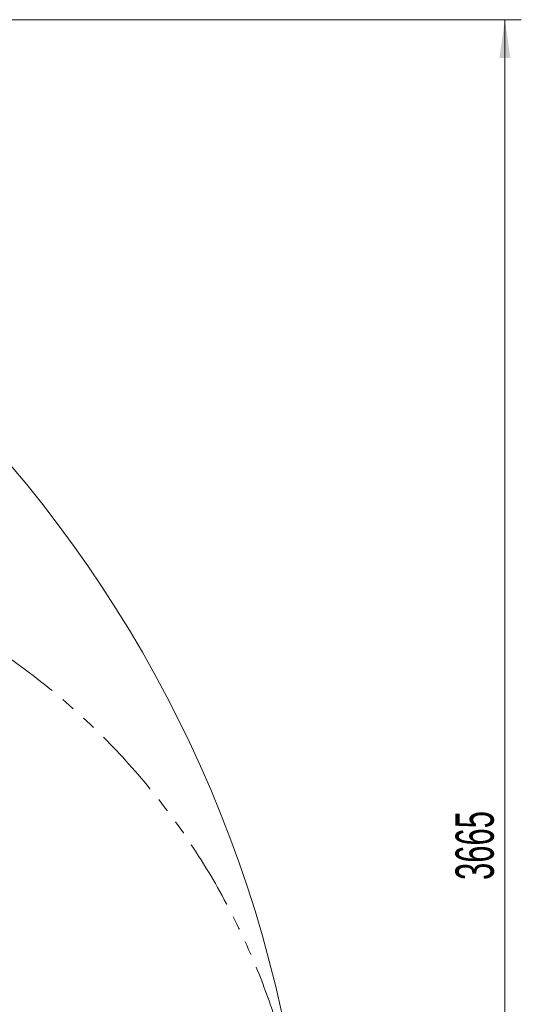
# Model space of a CAD drawing. Header units: millimetres. Extents: x 0 to 14900, y 0 to 10500.
# Tile 30 of 59: x 5978 to 7124, y 5963 to 8213. Entities that reach past the tile are written whole.
import ezdxf

# ---------------------------------------------------------------- set-up
doc = ezdxf.new("R2010")
doc.units = ezdxf.units.MM
doc.header["$LTSCALE"] = 25
doc.linetypes.add('PHANTOM', pattern=[12.7, 6.35, -1.27, 1.27, -1.27, 1.27, -1.27])
doc.styles.add('SLDTEXTSTYLE0', font='TXT', dxfattribs={"width": 0.605})
doc.dimstyles.new('SLDDIMSTYLE0', dxfattribs={"dimtxt": 87.5, "dimasz": 87.5, "dimexe": 0, "dimexo": 0.0625, "dimgap": 21.875, "dimtad": 1, "dimdec": 0, "dimrnd": 1e-09, "dimzin": 12, "dimdsep": 46, "dimtxsty": 'SLDTEXTSTYLE0', "dimsah": 1, "dimcen": 0.09, "dimadec": 0, "dimazin": 3, "dimtfac": 1, "dimtofl": 0, "dimtmove": 0, "dimatfit": 3, "dimfxl": 1, "dimfrac": 2, "dimtolj": 1, "dimtzin": 12, "dimarcsym": 0})

# ---------------------------------------------------------------- blocks, each defined once
blk = doc.blocks.new('_D_5')
at = {"color": 7, "linetype": 'Continuous', "lineweight": 0}
for p, q in [((3808.2, 8212.8), (7124.1, 8212.8)), ((7086.6, 8212.8), (7086.6, 4547.8)), ((3839.1, 4547.8), (7124.1, 4547.8))]:
    blk.add_line(p, q, dxfattribs=at)
at = {"color": 7, "linetype": 'Continuous', "lineweight": 18}
for points in [[(7086.6, 8212.8), (7074.1, 8125.3), (7099.1, 8125.3)], [(7086.6, 4547.8), (7099.1, 4635.3), (7074.1, 4635.3)]]:
    blk.add_solid(points, dxfattribs=at)
at = {"color": 7, "linetype": 'Continuous', "lineweight": 18, "insert": (6973.8, 6246.7), "char_height": 87.5, "attachment_point": 1, "rotation": 90, "style": 'SLDTEXTSTYLE0'}
blk.add_mtext('3665', dxfattribs=at)

msp = doc.modelspace()

# ---------------------------------------------------------------- linework, layer by layer
at = {"color": 7, "linetype": 'Continuous', "lineweight": 18}
msp.add_arc((3758.1787755, 5327.8310941), 2885, 5.1408816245, 155.0967180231, dxfattribs=at)
at = {"color": 7, "linetype": 'PHANTOM', "lineweight": 18}
msp.add_arc((5033.3043508, 5439.3967608), 1605.01, 5.252998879, 102.1582635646, dxfattribs=at)

# ---------------------------------------------------------------- dimensions: what is measured, and where the dimension line sits
at = {"color": 7, "linetype": 'Continuous', "lineweight": 18}
dim = msp.add_linear_dim(base=(7086.6282924, 4547.8310941), p1=(3758.1787755, 8212.8310941), p2=(3789.078949, 4547.8310941), angle=90, dimstyle='SLDDIMSTYLE0', dxfattribs=at)
dim.commit()
dim.dimension.update_dxf_attribs({"geometry": '_D_5', "text_midpoint": (7086.6282924, 6380.3310941), "dimtype": 160})

doc.saveas('drawing.dxf')
